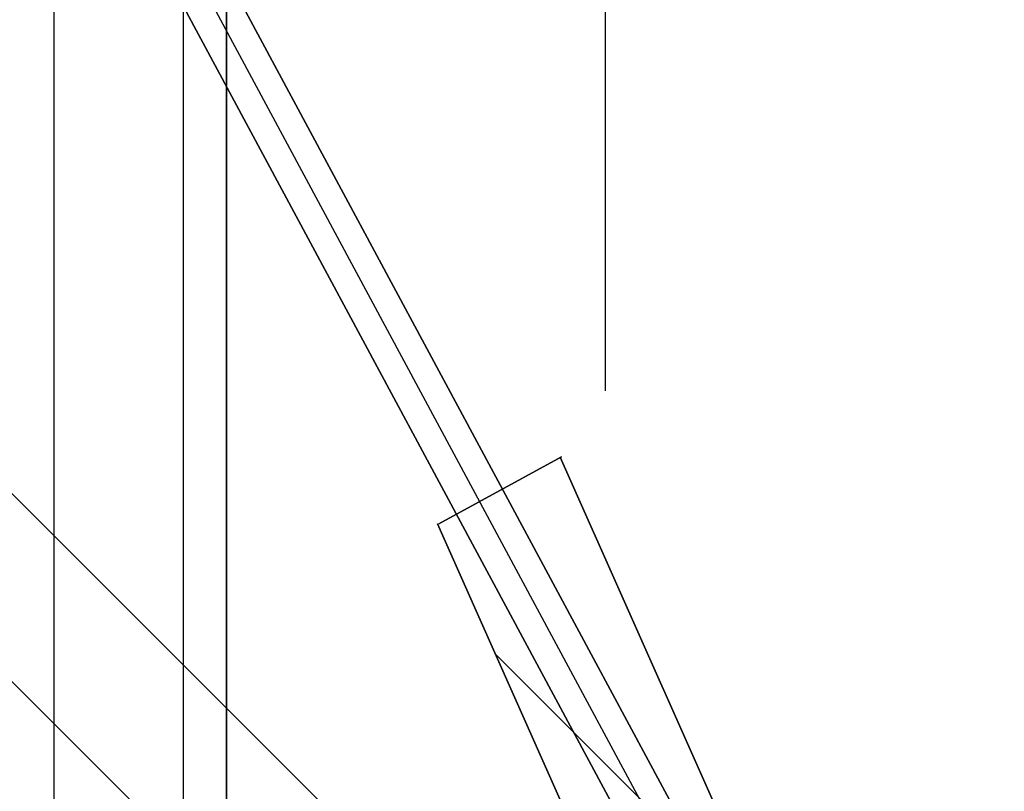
# Model space of a CAD drawing. Header units: millimetres. Extents: x -1690 to 192, y -898 to 54.
# Tile 98 of 256: x -1679 to -1668, y 18 to 26. Entities that reach past the tile are written whole.
import ezdxf

# ---------------------------------------------------------------- set-up
doc = ezdxf.new("R2010")
doc.units = ezdxf.units.MM
doc.header["$MEASUREMENT"] = 0
doc.layers.add('OVIDIO 186x93x72h', color=7, linetype='Continuous')

msp = doc.modelspace()

# ---------------------------------------------------------------- linework, layer by layer
at = {"layer": 'OVIDIO 186x93x72h', "extrusion": (0.2357022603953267, -0.2357022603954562, 0.9428090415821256)}
msp.add_lwpolyline([(-1155.07277799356, 1376.762160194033), (-1155.07277799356, 1267.684356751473)], dxfattribs=at)
at = {"layer": 'OVIDIO 186x93x72h', "extrusion": (0.2357022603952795, -0.235702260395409, 0.9428090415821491)}
msp.add_lwpolyline([(-1156.02146129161, 1267.684356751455), (-1156.02146129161, 1376.762160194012)], dxfattribs=at)
at = {"layer": 'OVIDIO 186x93x72h', "extrusion": (0.235702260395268, -0.2357022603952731, 0.942809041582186)}
msp.add_lwpolyline([(-1158.867511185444, 1267.684356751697), (-1158.867511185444, 1376.762160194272)], dxfattribs=at)
at = {"layer": 'OVIDIO 186x93x72h', "extrusion": (1, 0, 0)}
for points in [[(34.50069076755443, 714.5114148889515), (22.10770623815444, 714.5114148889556)], [(22.10770623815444, 717.1946964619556), (34.50069076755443, 717.194696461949)], [(-422.0917422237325, 717.373581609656), (27.58768299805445, 717.3735813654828)], [(27.58768299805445, 717.3735813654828), (-422.0917422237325, 717.373581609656)], [(27.20815148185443, 715.0847275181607), (-422.0917422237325, 715.0847275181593)], [(-422.0917422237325, 715.0847275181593), (27.20815148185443, 715.0847275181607)]]:
    msp.add_lwpolyline(points, dxfattribs=at)
at = {"layer": 'OVIDIO 186x93x72h'}
for points in [[(-1672.716021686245, 22.10770623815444), (-1672.716021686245, 34.50069076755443)], [(-1678.93964009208, -422.0917422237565), (-1678.93964009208, 27.58768300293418)], [(-1677.479766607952, -422.0917422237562), (-1677.479766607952, 27.5878316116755)], [(-1676.993142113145, 27.58768300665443), (-1676.993142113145, -422.0917422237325)], [(-1676.993142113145, -422.0917422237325), (-1676.993142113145, 27.58768300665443)], [(-1646.740866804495, -11.73552853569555), (-1682.93222170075, 24.45582636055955)], [(-1647.801377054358, -12.79603878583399), (-1683.985366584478, 23.38795074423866)], [(-1670.861290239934, 16.03450305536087), (-1673.958541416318, 19.13191749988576)]]:
    msp.add_lwpolyline(points, dxfattribs=at)
at = {"layer": 'OVIDIO 186x93x72h', "extrusion": (0.2357022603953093, -0.2357022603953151, 0.9428090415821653)}
msp.add_lwpolyline([(-1157.918827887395, 1376.762160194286), (-1157.918827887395, 1267.684356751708)], dxfattribs=at)
at = {"layer": 'OVIDIO 186x93x72h', "extrusion": (0.9998841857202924, -0.0002316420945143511, -0.01521714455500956)}
for points in [[(20.36478208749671, -28.33532866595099), (31.32747888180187, 691.7480479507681)], [(31.32747888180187, 691.7480479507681), (20.36478208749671, -28.33532866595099)]]:
    msp.add_lwpolyline(points, dxfattribs=at)
at = {"layer": 'OVIDIO 186x93x72h', "extrusion": (0.9998841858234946, -0.0002316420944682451, -0.01521713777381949)}
for points in [[(30.2670721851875, 691.7642032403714), (19.30437051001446, -28.31917330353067)], [(19.30437051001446, -28.31917330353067), (30.2670721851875, 691.7642032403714)]]:
    msp.add_lwpolyline(points, dxfattribs=at)
at = {"layer": 'OVIDIO 186x93x72h', "extrusion": (-0.0002316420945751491, 0.9998841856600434, -0.01521714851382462)}
msp.add_lwpolyline([(1679.103963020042, 717.7646025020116), (1690.06676199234, -2.325672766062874)], dxfattribs=at)
at = {"layer": 'OVIDIO 186x93x72h', "extrusion": (-0.0002316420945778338, 0.9998841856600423, -0.01521714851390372)}
msp.add_lwpolyline([(1677.604018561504, 717.7475932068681), (1688.566920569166, -2.349449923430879)], dxfattribs=at)
at = {"layer": 'OVIDIO 186x93x72h', "extrusion": (0.7039764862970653, 0.7098970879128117, -0.0215228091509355)}
for points in [[(1212.255929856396, -27.95373986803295), (1212.247274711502, -25.50646787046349), (1212.164060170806, 692.2367818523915)], [(1212.164060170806, 692.2367818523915), (1212.247274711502, -25.50646787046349), (1212.255929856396, -27.95373986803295)]]:
    msp.add_lwpolyline(points, dxfattribs=at)
at = {"layer": 'OVIDIO 186x93x72h', "extrusion": (0.8811853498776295, 0.2655605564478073, 0.3911393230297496)}
for points in [[(466.361054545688, 1224.926705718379), (512.6813350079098, 1285.044959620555)], [(512.6813350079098, 1285.044959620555), (466.361054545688, 1224.926705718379)]]:
    msp.add_lwpolyline(points, dxfattribs=at)
at = {"layer": 'OVIDIO 186x93x72h', "extrusion": (-0.0002316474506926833, 0.9998846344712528, -0.01518762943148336)}
for points in [[(1678.487783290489, 717.7490870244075), (1689.472243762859, -2.348062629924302)], [(1689.472243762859, -2.348062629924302), (1678.487783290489, 717.7490870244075)]]:
    msp.add_lwpolyline(points, dxfattribs=at)
at = {"layer": 'OVIDIO 186x93x72h', "extrusion": (0.8812084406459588, 0.2655070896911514, 0.3911235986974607)}
for points in [[(511.8570497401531, 1285.56977938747), (466.2373187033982, 1226.349661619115)], [(466.2373187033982, 1226.349661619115), (511.8570497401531, 1285.56977938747)]]:
    msp.add_lwpolyline(points, dxfattribs=at)
at = {"layer": 'OVIDIO 186x93x72h', "extrusion": (0.1089792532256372, -0.2028516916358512, 0.9731262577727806)}
for points in [[(-1465.210332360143, 960.7299847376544), (-1465.210332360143, 800.0741402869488)], [(-1465.210332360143, 800.0741402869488), (-1465.210332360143, 960.7299847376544)]]:
    msp.add_lwpolyline(points, dxfattribs=at)
at = {"layer": 'OVIDIO 186x93x72h', "extrusion": (0.1089792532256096, -0.2028516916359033, 0.9731262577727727)}
msp.add_lwpolyline([(-1464.914862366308, 960.72998473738), (-1464.914862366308, 800.0741402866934)], dxfattribs=at)
at = {"layer": 'OVIDIO 186x93x72h', "extrusion": (0.9999999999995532, 9.452204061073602e-07, 0)}
for points in [[(-422.0901568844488, 716.4272176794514), (27.20973682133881, 716.4263683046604)], [(27.20973682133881, 716.4263683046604), (-422.0901568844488, 716.4272176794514)]]:
    msp.add_lwpolyline(points, dxfattribs=at)
at = {"layer": 'OVIDIO 186x93x72h', "extrusion": (0.1089792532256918, -0.2028516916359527, 0.9731262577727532)}
for points in [[(-1464.619392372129, 800.0741402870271), (-1464.619392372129, 960.7299847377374)], [(-1464.619392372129, 960.7299847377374), (-1464.619392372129, 800.0741402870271)]]:
    msp.add_lwpolyline(points, dxfattribs=at)
at = {"layer": 'OVIDIO 186x93x72h', "extrusion": (0.1089945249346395, -0.2028719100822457, 0.9731203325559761)}
for points in [[(-1462.770929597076, 954.189920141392), (-1462.770929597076, 959.1898637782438)], [(-1462.770929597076, 959.1898637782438), (-1462.770929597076, 954.189920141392)]]:
    msp.add_lwpolyline(points, dxfattribs=at)
at = {"layer": 'OVIDIO 186x93x72h', "extrusion": (0.8812750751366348, 0.2653515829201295, 0.3910789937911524)}
for points in [[(466.2725400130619, 1227.474882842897), (508.6561952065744, 1282.524296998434)], [(508.6561952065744, 1282.524296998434), (466.2725400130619, 1227.474882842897)]]:
    msp.add_lwpolyline(points, dxfattribs=at)
at = {"layer": 'OVIDIO 186x93x72h', "extrusion": (0.1089886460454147, -0.202866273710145, 0.9731221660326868)}
msp.add_lwpolyline([(-1463.49273815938, 954.1703529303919), (-1463.49273815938, 959.1702877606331)], dxfattribs=at)
at = {"layer": 'OVIDIO 186x93x72h', "extrusion": (0.8812750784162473, 0.2653515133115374, 0.3910790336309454)}
for points in [[(466.0932895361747, 1227.612492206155), (508.477116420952, 1282.662149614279)], [(508.477116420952, 1282.662149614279), (466.0932895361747, 1227.612492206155)]]:
    msp.add_lwpolyline(points, dxfattribs=at)
at = {"layer": 'OVIDIO 186x93x72h', "extrusion": (0.1089962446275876, -0.2028748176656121, 0.9731195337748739)}
for points in [[(-1464.196335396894, 959.1924769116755), (-1464.196335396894, 954.1925508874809)], [(-1464.196335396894, 954.1925508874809), (-1464.196335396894, 959.1924769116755)]]:
    msp.add_lwpolyline(points, dxfattribs=at)
at = {"layer": 'OVIDIO 186x93x72h', "extrusion": (-0.2760888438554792, -0.122609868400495, 0.9532794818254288)}
msp.add_lwpolyline([(-701.9638553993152, -1232.790278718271), (-701.9638553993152, -1234.290278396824)], dxfattribs=at)
at = {"layer": 'OVIDIO 186x93x72h', "extrusion": (-0.2760856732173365, -0.1226087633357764, 0.953280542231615)}
for points in [[(-699.5393358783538, -1232.793648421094), (-699.5393358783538, -1234.293650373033)], [(-699.5393358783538, -1234.293650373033), (-699.5393358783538, -1232.793648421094)]]:
    msp.add_lwpolyline(points, dxfattribs=at)
at = {"layer": 'OVIDIO 186x93x72h', "extrusion": (0.3182640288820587, 0.2137281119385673, 0.9235953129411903)}
msp.add_lwpolyline([(951.2663058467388, 1545.603419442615), (951.2663058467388, 1544.651672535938)], dxfattribs=at)
at = {"layer": 'OVIDIO 186x93x72h', "extrusion": (0.9868238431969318, -0.05815135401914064, 0.1509871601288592)}
for points in [[(-77.1107316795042, 961.536919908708), (-75.83667418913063, 958.2724787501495)], [(-75.83667418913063, 958.2724787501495), (-77.1107316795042, 961.536919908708)]]:
    msp.add_lwpolyline(points, dxfattribs=at)
at = {"layer": 'OVIDIO 186x93x72h', "extrusion": (0.3182670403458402, 0.213730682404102, 0.9235936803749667)}
msp.add_lwpolyline([(950.8939571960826, 1545.602938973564), (950.8939571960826, 1544.651184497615)], dxfattribs=at)
at = {"layer": 'OVIDIO 186x93x72h', "extrusion": (-5.809963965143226e-07, 0.999999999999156, -1.161986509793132e-06)}
for points in [[(1672.657079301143, 714.1465710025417), (1671.315434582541, 716.8298459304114)], [(1671.315434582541, 716.8298459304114), (1672.657079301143, 714.1465710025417)]]:
    msp.add_lwpolyline(points, dxfattribs=at)
at = {"layer": 'OVIDIO 186x93x72h', "extrusion": (0.1089854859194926, -0.2028612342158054, 0.9731235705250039)}
msp.add_lwpolyline([(-1462.781184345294, 954.1647892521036), (-1462.781184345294, 944.1226596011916)], dxfattribs=at)
at = {"layer": 'OVIDIO 186x93x72h', "extrusion": (0.3182670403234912, 0.213730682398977, 0.923593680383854)}
msp.add_lwpolyline([(950.5199742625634, 1544.651184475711), (950.5199742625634, 1545.60293895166)], dxfattribs=at)
at = {"layer": 'OVIDIO 186x93x72h', "extrusion": (0.1089792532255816, -0.2028516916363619, 0.9731262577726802)}
msp.add_lwpolyline([(-1462.193672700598, 954.1528372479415), (-1462.193672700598, 944.1107075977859)], dxfattribs=at)
at = {"layer": 'OVIDIO 186x93x72h', "extrusion": (0.1089792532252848, -0.202851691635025, 0.9731262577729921)}
msp.add_lwpolyline([(-1461.602732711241, 944.1107075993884), (-1461.602732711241, 954.1528372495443)], dxfattribs=at)
at = {"layer": 'OVIDIO 186x93x72h', "extrusion": (0, 1, 0)}
for points in [[(1673.021965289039, 714.3289764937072), (1671.680324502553, 717.0122580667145)], [(1673.386842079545, 714.5114148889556), (1672.045201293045, 717.1946964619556)], [(1672.045201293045, 717.1946964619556), (1673.386842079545, 714.5114148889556)], [(1670.344665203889, 712.9903264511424), (1669.003024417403, 715.6736080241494)]]:
    msp.add_lwpolyline(points, dxfattribs=at)
at = {"layer": 'OVIDIO 186x93x72h', "extrusion": (0.9868237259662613, -0.05815167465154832, 0.1509878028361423)}
msp.add_lwpolyline([(-77.52884729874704, 961.6390390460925), (-76.1653456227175, 958.1454252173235)], dxfattribs=at)
at = {"layer": 'OVIDIO 186x93x72h', "extrusion": (0.9868239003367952, -0.05815120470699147, 0.1509868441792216)}
for points in [[(-76.4926548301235, 958.0158720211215), (-77.94559873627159, 961.7386651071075)], [(-77.94559873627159, 961.7386651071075), (-76.4926548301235, 958.0158720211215)]]:
    msp.add_lwpolyline(points, dxfattribs=at)
at = {"layer": 'OVIDIO 186x93x72h', "extrusion": (-0.2760888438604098, -0.1226098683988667, 0.9532794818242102)}
msp.add_lwpolyline([(-699.0214731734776, -1232.790257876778), (-699.0214731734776, -1234.290258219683)], dxfattribs=at)
at = {"layer": 'OVIDIO 186x93x72h', "extrusion": (-1.824367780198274e-05, -9.93299692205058e-06, 0.9999999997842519)}
for points in [[(-1673.210987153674, 21.36203416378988), (-1674.597442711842, 20.60716121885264)], [(-1674.597442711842, 20.60716121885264), (-1673.210987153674, 21.36203416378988)]]:
    msp.add_lwpolyline(points, dxfattribs=at)
at = {"layer": 'OVIDIO 186x93x72h', "extrusion": (3.152902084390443e-06, -7.099553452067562e-06, 0.9999999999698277)}
for points in [[(-1669.384999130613, 12.71026163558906), (-1673.226336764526, 21.36000118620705)], [(-1673.226336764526, 21.36000118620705), (-1669.384999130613, 12.71026163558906)]]:
    msp.add_lwpolyline(points, dxfattribs=at)
at = {"layer": 'OVIDIO 186x93x72h', "extrusion": (3.152902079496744e-06, -7.099553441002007e-06, 0.9999999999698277)}
for points in [[(-1674.612792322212, 20.6051282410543), (-1671.598018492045, 13.81660535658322)], [(-1671.598018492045, 13.81660535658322), (-1674.612792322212, 20.6051282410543)]]:
    msp.add_lwpolyline(points, dxfattribs=at)
at = {"layer": 'OVIDIO 186x93x72h', "extrusion": (-0.0004026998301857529, 0.0004026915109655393, 0.9999998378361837)}
for points in [[(-1688.426103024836, 18.98865636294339), (-1670.748266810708, 1.31118821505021)], [(-1670.748266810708, 1.31118821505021), (-1688.426103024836, 18.98865636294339)]]:
    msp.add_lwpolyline(points, dxfattribs=at)
at = {"layer": 'OVIDIO 186x93x72h', "extrusion": (-8.002650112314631e-07, 8.002674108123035e-07, 0.9999999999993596)}
for points in [[(-1671.80797330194, 0.2497645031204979), (-1689.476442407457, 17.91828658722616)], [(-1689.476442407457, 17.91828658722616), (-1671.80797330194, 0.2497645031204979)]]:
    msp.add_lwpolyline(points, dxfattribs=at)

doc.saveas('drawing.dxf')
